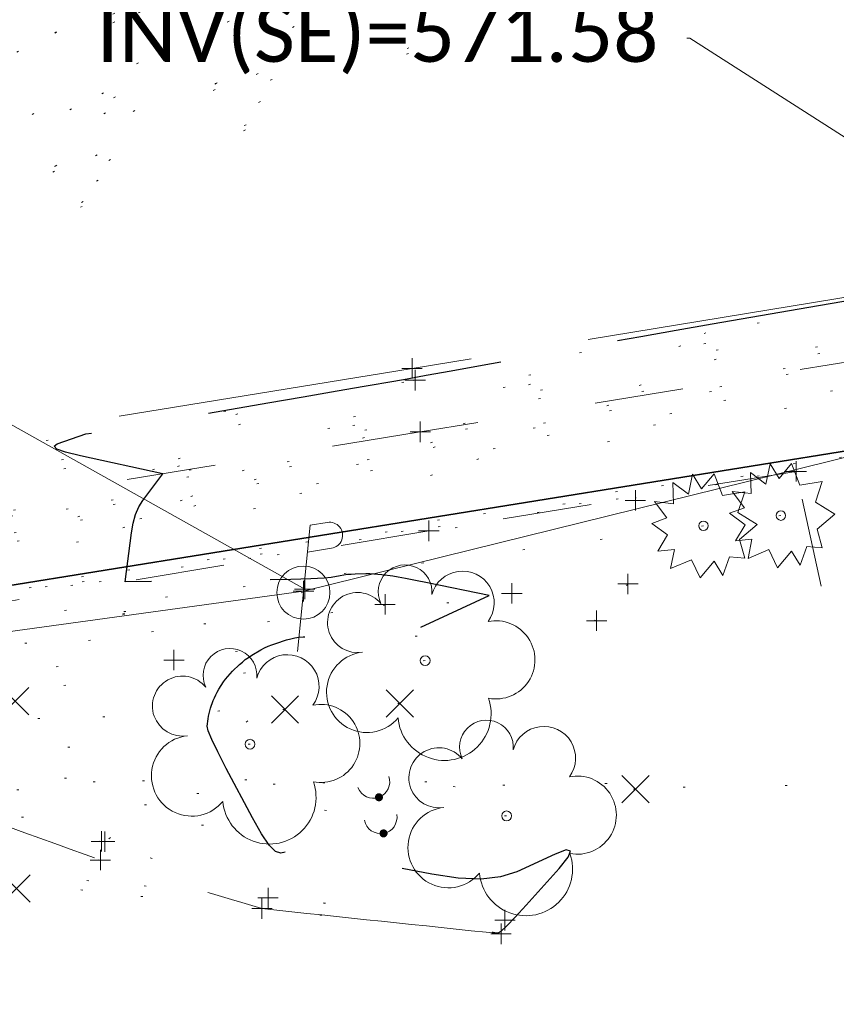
# Model space of a CAD drawing. Extents: x 413123 to 1465301, y 377724 to 504150.
# Tile 221 of 256: x 1463200 to 1463240, y 433816 to 433865. Entities that reach past the tile are written whole.
import ezdxf

# ---------------------------------------------------------------- set-up
doc = ezdxf.new("R2010")
doc.units = 0
doc.header["$MEASUREMENT"] = 0
for name, pattern in [('DGN Style 1', [8.732639, 0.01453, -8.718109]), ('DGN Style 3', [20.342255, 14.530182, -5.812073]), ('DGN Style 5', [10.171127, 4.359055, -5.812073]), ('ohcombex', [0])]:
    doc.linetypes.add(name, pattern=pattern)
for name, color, linetype, lineweight in [('DR_X_Text', 7, 'Continuous', 0), ('DT_X_Contour_Major', 132, 'DGN Style 3', 30), ('DT_X_Terrain_Ground_Line', 92, 'DGN Style 3', 13), ('PV_X_Curb', 120, 'DGN Style 1', 0), ('PV_X_EOP', 7, 'DGN Style 3', 0), ('PV_X_Walk', 120, 'DGN Style 5', 0), ('SV_X_Random_Point (Construction)', 7, 'Continuous', 0), ('UT_X_Electric_Cells', 1, 'Continuous', 0), ('UT_X_Misc_Cells', 7, 'Continuous', 0), ('UT_X_Overhead_Combined', 30, 'ohcombex', 0), ('VG_X_Cells', 3, 'Continuous', 0), ('VG_X_Flower_Bed', 3, 'DGN Style 1', 0)]:
    doc.layers.add(name, color=color, linetype=linetype, lineweight=lineweight)
for name, color, linetype, lineweight, transparency in [('SV_Observation (Construction)', 97, 'DGN Style 1', 0, 0.9), ('SV_Setup (Construction)', 4, 'Continuous', 30, 0.9), ('SV_X_Shot_Marker (Construction)', 40, 'Continuous', 0, 0.5)]:
    doc.layers.add(name, color=color, linetype=linetype, lineweight=lineweight, transparency=transparency)
doc.styles.add('X_Straight-Normal LS 0.50', font='calibril.ttf', dxfattribs={"height": 0.14})
doc.styles.add('X_Straight-Normal LS 0.50_0', font='calibril.ttf')
doc.dimstyles.new('X_Dec-0  Masked  Straight', dxfattribs={"dimtxt": 0.14, "dimasz": 0.14, "dimexe": 0.07, "dimexo": 0.07, "dimgap": 0.07, "dimtad": 1, "dimdec": 0, "dimzin": 3, "dimdsep": 46, "dimtxsty": 'X_Straight-Normal LS 0.50_0', "dimcen": 0, "dimclrd": 7, "dimclre": 7, "dimaunit": 1, "dimadec": 4, "dimazin": 2, "dimtfac": 1, "dimtdec": 0, "dimtofl": 0, "dimtmove": 1, "dimatfit": 1, "dimfxl": 1, "dimtolj": 1, "dimtzin": 3, "dimlwd": 0, "dimlwe": 0, "dimarcsym": 0})

# ---------------------------------------------------------------- blocks, each defined once
blk = doc.blocks.new('X_125')
at = {"layer": 'SV_X_Random_Point (Construction)', "color": 7, "linetype": 'Continuous', "lineweight": 0, "transparency": 33554559}
for p, q in [((-0.0333, -0.0334), (0.0333, 0.0334)), ((-0.0333, 0.0334), (0.0333, -0.0334))]:
    blk.add_line(p, q, dxfattribs=at)
blk = doc.blocks.new('SVPT_589')
at = {"layer": 'SV_X_Shot_Marker (Construction)', "transparency": 33554495}
for p, q in [((0, 0.025), (0, -0.025)), ((-0.025, 0), (0.025, 0))]:
    blk.add_line(p, q, dxfattribs=at)
blk.add_point((0, 0), dxfattribs=at)
blk = doc.blocks.new('SHRUB_45')
at = {"layer": 'VG_X_Cells', "color": 3, "linetype": 'Continuous', "lineweight": 0, "flags": 128}
blk.add_lwpolyline([(-0.0042, 0.0905), (0.026, 0.1273), (0.0468, 0.0746), (0.1013, 0.0836), (0.0844, 0.033), (0.1317, 0.0033), (0.0888, -0.0335), (0.1013, -0.0792), (0.0637, -0.0757), (0.0474, -0.1214), (0.026, -0.0868), (-0.0079, -0.1277), (-0.0293, -0.0833), (-0.0803, -0.1048), (-0.0707, -0.0577), (-0.1113, -0.0619), (-0.0877, -0.0224), (-0.1261, 0.006), (-0.0892, 0.0192), (-0.1195, 0.0593), (-0.0729, 0.0538), (-0.0744, 0.1058), (-0.0367, 0.0773), (-0.0264, 0.1266), (-0.0042, 0.0905)], dxfattribs=at)
at = {"layer": 'VG_X_Cells', "color": 3, "linetype": 'Continuous', "lineweight": 0}
blk.add_circle((0, 0), 0.0115, dxfattribs=at)
blk = doc.blocks.new('SHRUB_46')
at = {"layer": 'VG_X_Cells', "color": 3, "linetype": 'Continuous', "lineweight": 0, "flags": 128}
blk.add_lwpolyline([(-0.0042, 0.0905), (0.026, 0.1272), (0.0468, 0.0746), (0.1013, 0.0836), (0.0844, 0.033), (0.1317, 0.0032), (0.0888, -0.0335), (0.1013, -0.0792), (0.0637, -0.0758), (0.0474, -0.1214), (0.026, -0.0868), (-0.0079, -0.1277), (-0.0293, -0.0833), (-0.0803, -0.1048), (-0.0707, -0.0578), (-0.1113, -0.0619), (-0.0877, -0.0224), (-0.1261, 0.006), (-0.0892, 0.0192), (-0.1195, 0.0593), (-0.0729, 0.0538), (-0.0744, 0.1057), (-0.0367, 0.0773), (-0.0264, 0.1266), (-0.0042, 0.0905)], dxfattribs=at)
at = {"layer": 'VG_X_Cells', "color": 3, "linetype": 'Continuous', "lineweight": 0}
blk.add_circle((0, 0), 0.0115, dxfattribs=at)
blk = doc.blocks.new('SVPT_593')
at = {"layer": 'SV_X_Shot_Marker (Construction)', "transparency": 33554495}
for p, q in [((0, 0.025), (0, -0.025)), ((-0.025, 0), (0.025, 0))]:
    blk.add_line(p, q, dxfattribs=at)
blk.add_point((0, 0), dxfattribs=at)
blk = doc.blocks.new('SVPT_594')
at = {"layer": 'SV_X_Shot_Marker (Construction)', "transparency": 33554495}
for p, q in [((0, 0.025), (0, -0.025)), ((-0.025, 0), (0.025, 0))]:
    blk.add_line(p, q, dxfattribs=at)
blk.add_point((0, 0), dxfattribs=at)
blk = doc.blocks.new('SVPT_595')
at = {"layer": 'SV_X_Shot_Marker (Construction)', "transparency": 33554495}
for p, q in [((0, 0.025), (0, -0.025)), ((-0.025, 0), (0.025, 0))]:
    blk.add_line(p, q, dxfattribs=at)
blk.add_point((0, 0), dxfattribs=at)
blk = doc.blocks.new('SVPT_596')
at = {"layer": 'SV_X_Shot_Marker (Construction)', "transparency": 33554495}
for p, q in [((0, 0.025), (0, -0.025)), ((-0.025, 0), (0.025, 0))]:
    blk.add_line(p, q, dxfattribs=at)
blk.add_point((0, 0), dxfattribs=at)
blk = doc.blocks.new('SVPT_597')
at = {"layer": 'SV_X_Shot_Marker (Construction)', "transparency": 33554495}
for p, q in [((0, 0.025), (0, -0.025)), ((-0.025, 0), (0.025, 0))]:
    blk.add_line(p, q, dxfattribs=at)
blk.add_point((0, 0), dxfattribs=at)
blk = doc.blocks.new('SVPT_598')
at = {"layer": 'SV_X_Shot_Marker (Construction)', "transparency": 33554495}
for p, q in [((0, 0.025), (0, -0.025)), ((-0.025, 0), (0.025, 0))]:
    blk.add_line(p, q, dxfattribs=at)
blk.add_point((0, 0), dxfattribs=at)
blk = doc.blocks.new('SVPT_599')
at = {"layer": 'SV_X_Shot_Marker (Construction)', "transparency": 33554495}
for p, q in [((0, 0.025), (0, -0.025)), ((-0.025, 0), (0.025, 0))]:
    blk.add_line(p, q, dxfattribs=at)
blk.add_point((0, 0), dxfattribs=at)
blk = doc.blocks.new('SVPT_600')
at = {"layer": 'SV_X_Shot_Marker (Construction)', "transparency": 33554495}
for p, q in [((0, 0.025), (0, -0.025)), ((-0.025, 0), (0.025, 0))]:
    blk.add_line(p, q, dxfattribs=at)
blk.add_point((0, 0), dxfattribs=at)
blk = doc.blocks.new('X_126')
at = {"layer": 'SV_X_Random_Point (Construction)', "color": 7, "linetype": 'Continuous', "lineweight": 0, "transparency": 33554559}
for p, q in [((-0.0333, -0.0334), (0.0333, 0.0334)), ((-0.0333, 0.0334), (0.0333, -0.0334))]:
    blk.add_line(p, q, dxfattribs=at)
blk = doc.blocks.new('TREE_7')
at = {"layer": 'VG_X_Cells', "color": 3, "linetype": 'Continuous', "lineweight": 0}
blk.add_circle((0, 0), 0.012, dxfattribs=at)
for centre, radius, start, end in [((-0.0492, 0.1684), 0.0658, 354.0047, 205.9741), ((0.0913, 0.1415), 0.0776, 323.83, 165.0376), ((-0.1655, 0.0932), 0.0735, 39.0625, 279.5412), ((0.173, 0.0018), 0.0957, 259.1453, 101.4596), ((-0.1427, -0.0774), 0.0987, 96.1722, 320.5737), ((0.0473, -0.1303), 0.1142, 184.9476, 19.4572)]:
    blk.add_arc(centre, radius, start, end, dxfattribs=at)
blk = doc.blocks.new('X_127')
at = {"layer": 'SV_X_Random_Point (Construction)', "color": 7, "linetype": 'Continuous', "lineweight": 0, "transparency": 33554559}
for p, q in [((-0.0333, -0.0334), (0.0333, 0.0334)), ((-0.0333, 0.0334), (0.0333, -0.0334))]:
    blk.add_line(p, q, dxfattribs=at)
blk = doc.blocks.new('TREE_8')
at = {"layer": 'VG_X_Cells', "color": 3, "linetype": 'Continuous', "lineweight": 0}
blk.add_circle((0, 0), 0.012, dxfattribs=at)
for centre, radius, start, end in [((-0.0492, 0.1684), 0.0658, 354.0047, 205.9741), ((0.0913, 0.1415), 0.0776, 323.83, 165.0376), ((-0.1655, 0.0932), 0.0735, 39.0625, 279.5412), ((0.173, 0.0018), 0.0957, 259.1453, 101.4596), ((-0.1427, -0.0774), 0.0987, 96.1722, 320.5737), ((0.0473, -0.1303), 0.1142, 184.9476, 19.4572)]:
    blk.add_arc(centre, radius, start, end, dxfattribs=at)
blk = doc.blocks.new('TREE_9')
at = {"layer": 'VG_X_Cells', "color": 3, "linetype": 'Continuous', "lineweight": 0}
blk.add_circle((0, 0), 0.012, dxfattribs=at)
for centre, radius, start, end in [((-0.0492, 0.1684), 0.0658, 354.0047, 205.9741), ((0.0913, 0.1415), 0.0776, 323.83, 165.0376), ((-0.1655, 0.0932), 0.0735, 39.0625, 279.5412), ((0.173, 0.0018), 0.0957, 259.1453, 101.4596), ((-0.1427, -0.0774), 0.0987, 96.1722, 320.5737), ((0.0473, -0.1303), 0.1142, 184.9476, 19.4572)]:
    blk.add_arc(centre, radius, start, end, dxfattribs=at)
blk = doc.blocks.new('DM_15')
at = {"layer": 'UT_X_Misc_Cells', "linetype": 'Continuous', "lineweight": 0}
h = blk.add_hatch(color=52, dxfattribs=at)
edge = h.paths.add_edge_path()
edge.add_arc((0, 0), 0.01, 0, 360)
at = {"layer": 'UT_X_Misc_Cells', "color": 52, "linetype": 'Continuous', "lineweight": 0}
blk.add_arc((0.04, 0), 0.04, 90, 270, dxfattribs=at)
blk = doc.blocks.new('DM_16')
at = {"layer": 'UT_X_Misc_Cells', "linetype": 'Continuous', "lineweight": 0}
h = blk.add_hatch(color=52, dxfattribs=at)
edge = h.paths.add_edge_path()
edge.add_arc((0, 0), 0.01, 0, 360)
at = {"layer": 'UT_X_Misc_Cells', "color": 52, "linetype": 'Continuous', "lineweight": 0}
blk.add_arc((0.04, 0), 0.04, 90, 270, dxfattribs=at)
blk = doc.blocks.new('SVPT_601')
at = {"layer": 'SV_X_Shot_Marker (Construction)', "transparency": 33554495}
for p, q in [((0, 0.025), (0, -0.025)), ((-0.025, 0), (0.025, 0))]:
    blk.add_line(p, q, dxfattribs=at)
blk.add_point((0, 0), dxfattribs=at)
blk = doc.blocks.new('SVPT_602')
at = {"layer": 'SV_X_Shot_Marker (Construction)', "transparency": 33554495}
for p, q in [((0, 0.025), (0, -0.025)), ((-0.025, 0), (0.025, 0))]:
    blk.add_line(p, q, dxfattribs=at)
blk.add_point((0, 0), dxfattribs=at)
blk = doc.blocks.new('SVPT_603')
at = {"layer": 'SV_X_Shot_Marker (Construction)', "transparency": 33554495}
for p, q in [((0, 0.025), (0, -0.025)), ((-0.025, 0), (0.025, 0))]:
    blk.add_line(p, q, dxfattribs=at)
blk.add_point((0, 0), dxfattribs=at)
blk = doc.blocks.new('SVPT_604')
at = {"layer": 'SV_X_Shot_Marker (Construction)', "transparency": 33554495}
for p, q in [((0, 0.025), (0, -0.025)), ((-0.025, 0), (0.025, 0))]:
    blk.add_line(p, q, dxfattribs=at)
blk.add_point((0, 0), dxfattribs=at)
blk = doc.blocks.new('SVPT_605')
at = {"layer": 'SV_X_Shot_Marker (Construction)', "transparency": 33554495}
for p, q in [((0, 0.025), (0, -0.025)), ((-0.025, 0), (0.025, 0))]:
    blk.add_line(p, q, dxfattribs=at)
blk.add_point((0, 0), dxfattribs=at)
blk = doc.blocks.new('SVPT_606')
at = {"layer": 'SV_X_Shot_Marker (Construction)', "transparency": 33554495}
for p, q in [((0, 0.025), (0, -0.025)), ((-0.025, 0), (0.025, 0))]:
    blk.add_line(p, q, dxfattribs=at)
blk.add_point((0, 0), dxfattribs=at)
blk = doc.blocks.new('SVPT_607')
at = {"layer": 'SV_X_Shot_Marker (Construction)', "transparency": 33554495}
for p, q in [((0, 0.025), (0, -0.025)), ((-0.025, 0), (0.025, 0))]:
    blk.add_line(p, q, dxfattribs=at)
blk.add_point((0, 0), dxfattribs=at)
blk = doc.blocks.new('SVPT_608')
at = {"layer": 'SV_X_Shot_Marker (Construction)', "transparency": 33554495}
for p, q in [((0, 0.025), (0, -0.025)), ((-0.025, 0), (0.025, 0))]:
    blk.add_line(p, q, dxfattribs=at)
blk.add_point((0, 0), dxfattribs=at)
blk = doc.blocks.new('X_132')
at = {"layer": 'SV_X_Random_Point (Construction)', "color": 7, "linetype": 'Continuous', "lineweight": 0, "transparency": 33554559}
for p, q in [((-0.0333, -0.0334), (0.0333, 0.0334)), ((-0.0333, 0.0334), (0.0333, -0.0334))]:
    blk.add_line(p, q, dxfattribs=at)
blk = doc.blocks.new('X_133')
at = {"layer": 'SV_X_Random_Point (Construction)', "color": 7, "linetype": 'Continuous', "lineweight": 0, "transparency": 33554559}
for p, q in [((-0.0333, -0.0334), (0.0333, 0.0334)), ((-0.0333, 0.0334), (0.0333, -0.0334))]:
    blk.add_line(p, q, dxfattribs=at)
blk = doc.blocks.new('PP_17')
at = {"layer": 'UT_X_Electric_Cells', "color": 1, "linetype": 'Continuous', "lineweight": 0}
for p, q in [((0.0428, 0.16), (-0.0375, -0.14)), ((0.0428, 0.16), (0.0853, 0.16)), ((0.0258, 0.0962), (0.0853, 0.0962))]:
    blk.add_line(p, q, dxfattribs=at)
blk.add_circle((0, 0), 0.065, dxfattribs=at)
at = {"layer": 'UT_X_Electric_Cells', "color": 1, "linetype": 'Continuous', "lineweight": 0, "extrusion": (0, 0, -1)}
blk.add_arc((-0.086, 0.1281), 0.0319, 88.8767, 271.1233, dxfattribs=at)
blk = doc.blocks.new('SVPT_619')
at = {"layer": 'SV_X_Shot_Marker (Construction)', "transparency": 33554495}
for p, q in [((0, 0.025), (0, -0.025)), ((-0.025, 0), (0.025, 0))]:
    blk.add_line(p, q, dxfattribs=at)
blk.add_point((0, 0), dxfattribs=at)
blk = doc.blocks.new('SVPT_620')
at = {"layer": 'SV_X_Shot_Marker (Construction)', "transparency": 33554495}
for p, q in [((0, 0.025), (0, -0.025)), ((-0.025, 0), (0.025, 0))]:
    blk.add_line(p, q, dxfattribs=at)
blk.add_point((0, 0), dxfattribs=at)
blk = doc.blocks.new('SVPT_621')
at = {"layer": 'SV_X_Shot_Marker (Construction)', "transparency": 33554495}
for p, q in [((0, 0.025), (0, -0.025)), ((-0.025, 0), (0.025, 0))]:
    blk.add_line(p, q, dxfattribs=at)
blk.add_point((0, 0), dxfattribs=at)
blk = doc.blocks.new('SVPT_622')
at = {"layer": 'SV_X_Shot_Marker (Construction)', "transparency": 33554495}
for p, q in [((0, 0.025), (0, -0.025)), ((-0.025, 0), (0.025, 0))]:
    blk.add_line(p, q, dxfattribs=at)
blk.add_point((0, 0), dxfattribs=at)
blk = doc.blocks.new('SVPT_623')
at = {"layer": 'SV_X_Shot_Marker (Construction)', "transparency": 33554495}
for p, q in [((0, 0.025), (0, -0.025)), ((-0.025, 0), (0.025, 0))]:
    blk.add_line(p, q, dxfattribs=at)
blk.add_point((0, 0), dxfattribs=at)
blk = doc.blocks.new('SVPT_624')
at = {"layer": 'SV_X_Shot_Marker (Construction)', "transparency": 33554495}
for p, q in [((0, 0.025), (0, -0.025)), ((-0.025, 0), (0.025, 0))]:
    blk.add_line(p, q, dxfattribs=at)
blk.add_point((0, 0), dxfattribs=at)
blk = doc.blocks.new('*U5554', base_point=(1463158.719, 433438.251, 579.585))
at = {"layer": 'DT_X_Contour_Major', "elevation": 575, "flags": 128}
blk.add_lwpolyline([(1463223.445, 433819.884), (1463223.195, 433819.928), (1463223.158, 433819.935), (1463223.153, 433819.94), (1463223.182, 433819.941), (1463223.243, 433819.938), (1463223.45, 433819.927), (1463223.594, 433820.008), (1463223.87, 433820.258), (1463224.278, 433820.68), (1463224.818, 433821.271), (1463226.435, 433823.074), (1463226.877, 433823.625), (1463226.992, 433823.925), (1463226.778, 433823.976), (1463226.237, 433823.775), (1463224.356, 433822.908), (1463223.568, 433822.656), (1463222.613, 433822.552), (1463221.491, 433822.595), (1463220.204, 433822.786), (1463216.547, 433823.492), (1463215.321, 433823.718), (1463214.384, 433823.867), (1463213.735, 433823.94), (1463213.376, 433823.936), (1463212.804, 433823.822), (1463212.556, 433823.898), (1463212.243, 433824.212), (1463211.863, 433824.762), (1463211.417, 433825.55), (1463210.141, 433827.967), (1463209.724, 433828.777), (1463209.43, 433829.392), (1463209.259, 433829.814), (1463209.212, 433830.042), (1463209.249, 433830.39), (1463209.268, 433830.522), (1463209.295, 433830.655), (1463209.33, 433830.79), (1463209.375, 433830.927), (1463209.504, 433831.293), (1463209.557, 433831.431), (1463209.62, 433831.568), (1463209.693, 433831.704), (1463209.776, 433831.841), (1463210.011, 433832.204), (1463210.104, 433832.339), (1463210.208, 433832.471), (1463210.322, 433832.6), (1463210.446, 433832.726), (1463210.792, 433833.058), (1463210.926, 433833.179), (1463211.07, 433833.294), (1463211.224, 433833.403), (1463211.387, 433833.506), (1463211.836, 433833.771), (1463212.008, 433833.866), (1463212.187, 433833.951), (1463212.373, 433834.027), (1463212.567, 433834.093), (1463213.092, 433834.257), (1463213.291, 433834.313), (1463213.492, 433834.356), (1463213.697, 433834.388), (1463213.904, 433834.408), (1463214.462, 433834.445), (1463214.682, 433834.456), (1463214.924, 433834.462), (1463215.188, 433834.463), (1463215.474, 433834.458), (1463216.266, 433834.438), (1463216.551, 433834.427), (1463216.81, 433834.409), (1463217.046, 433834.384), (1463217.256, 433834.352), (1463217.784, 433834.259), (1463218.048, 433834.27), (1463218.443, 433834.375), (1463218.97, 433834.573), (1463219.628, 433834.864), (1463223.007, 433836.44), (1463219.99, 433837.057), (1463219.399, 433837.176), (1463218.919, 433837.269), (1463218.55, 433837.335), (1463218.293, 433837.375), (1463217.755, 433837.445), (1463217.554, 433837.468), (1463217.355, 433837.483), (1463217.158, 433837.49), (1463216.963, 433837.489), (1463216.443, 433837.478), (1463216.252, 433837.47), (1463216.067, 433837.455), (1463215.889, 433837.432), (1463215.717, 433837.402), (1463215.267, 433837.313), (1463214.937, 433837.28), (1463214.283, 433837.251), (1463213.306, 433837.225), (1463212.006, 433837.203), (1463205.183, 433837.103), (1463205.494, 433839.496), (1463205.578, 433839.98), (1463205.7, 433840.406), (1463205.857, 433840.773), (1463206.051, 433841.083), (1463207.042, 433842.393), (1463202.996, 433843.273), (1463202.275, 433843.451), (1463201.846, 433843.607), (1463201.709, 433843.743), (1463201.864, 433843.858), (1463203.268, 433844.342), (1463212.17, 433845.866), (1463213.902, 433846.163), (1463215.283, 433846.401), (1463216.314, 433846.579), (1463216.994, 433846.697), (1463218.34, 433846.934), (1463218.989, 433847.049), (1463219.925, 433847.217), (1463221.148, 433847.438), (1463222.659, 433847.713), (1463227.07, 433848.514), (1463228.739, 433848.816), (1463230.438, 433849.119), (1463232.167, 433849.425), (1463233.925, 433849.732), (1463238.653, 433850.553), (1463240.273, 433850.835), (1463241.589, 433851.065), (1463242.599, 433851.243), (1463243.304, 433851.369), (1463244.776, 433851.635), (1463245.379, 433851.745), (1463246.082, 433851.874), (1463246.885, 433852.023), (1463247.789, 433852.191), (1463252.241, 433853.024)], dxfattribs=at)

msp = doc.modelspace()

# ---------------------------------------------------------------- linework, layer by layer
at = {"layer": 'PV_X_Curb'}
for points, knots in [([(1463314.511, 433862.794, 576.273), (1463311.917, 433862.374, 576.259), (1463309.322, 433861.954, 576.245), (1463306.727, 433861.534, 576.23), (1463298.588, 433860.191, 576.135), (1463290.449, 433858.847, 576.04), (1463282.31, 433857.504, 575.945), (1463274.854, 433856.253, 575.838), (1463267.398, 433855.001, 575.731), (1463259.943, 433853.75, 575.623), (1463254.029, 433852.758, 575.548), (1463248.115, 433851.766, 575.472), (1463242.201, 433850.774, 575.396), (1463234.596, 433849.509, 575.301), (1463226.99, 433848.244, 575.207), (1463219.385, 433846.979, 575.112), (1463212.334, 433845.825, 575.063), (1463205.284, 433844.672, 575.014), (1463198.234, 433843.519, 574.965), (1463191.172, 433842.354, 574.921), (1463184.11, 433841.189, 574.878), (1463177.048, 433840.024, 574.834), (1463168.901, 433838.681, 574.794), (1463160.755, 433837.338, 574.754), (1463152.608, 433835.995, 574.714), (1463145.067, 433834.742, 574.673), (1463137.527, 433833.488, 574.632), (1463129.986, 433832.235, 574.591), (1463128.326, 433831.983, 574.572), (1463126.665, 433831.732, 574.552), (1463125.005, 433831.48, 574.533), (1463122.694, 433831.156, 574.393), (1463120.383, 433830.832, 574.254), (1463118.072, 433830.507, 574.114), (1463109.924, 433829.224, 574.068), (1463101.776, 433827.941, 574.022), (1463093.628, 433826.658, 573.976), (1463084.91, 433825.271, 573.918), (1463076.191, 433823.884, 573.86), (1463067.473, 433822.497, 573.802), (1463061.601, 433821.527, 573.773), (1463055.73, 433820.558, 573.744), (1463049.858, 433819.588, 573.715), (1463040.359, 433818.084, 573.681), (1463030.86, 433816.58, 573.647), (1463021.361, 433815.076, 573.613), (1463017.914, 433814.544, 573.604), (1463014.466, 433814.013, 573.595), (1463011.018, 433813.481, 573.586), (1463009.398, 433813.189, 573.703), (1463007.778, 433812.896, 573.82), (1463006.158, 433812.604, 573.936), (1462999.188, 433811.534, 573.913), (1462992.218, 433810.465, 573.89), (1462985.248, 433809.395, 573.866), (1462977.089, 433808.132, 573.841), (1462968.93, 433806.868, 573.816), (1462960.771, 433805.605, 573.791), (1462957.691, 433805.1, 573.793), (1462954.611, 433804.595, 573.795), (1462951.532, 433804.09, 573.796), (1462949.879, 433803.802, 573.648), (1462948.226, 433803.514, 573.501), (1462946.573, 433803.227, 573.353), (1462945.284, 433802.904, 573.333), (1462943.995, 433802.582, 573.313), (1462942.706, 433802.259, 573.293), (1462941.766, 433802.024, 573.278), (1462939.868, 433800.855, 573.224), (1462937.326, 433798.115, 573.134), (1462933.778, 433791.828, 574.138), (1462930.911, 433785.514, 574.931), (1462932.265, 433780.89, 573.618), (1462932.372, 433780.523, 573.514), (1462932.479, 433780.156, 573.41), (1462932.587, 433779.789, 573.306)], [0, 0, 0, 0, 0.041667, 0.041667, 0.041667, 0.083333, 0.083333, 0.083333, 0.125, 0.125, 0.125, 0.166667, 0.166667, 0.166667, 0.208333, 0.208333, 0.208333, 0.25, 0.25, 0.25, 0.291667, 0.291667, 0.291667, 0.333333, 0.333333, 0.333333, 0.375, 0.375, 0.375, 0.416667, 0.416667, 0.416667, 0.458333, 0.458333, 0.458333, 0.5, 0.5, 0.5, 0.541667, 0.541667, 0.541667, 0.583333, 0.583333, 0.583333, 0.625, 0.625, 0.625, 0.666667, 0.666667, 0.666667, 0.708333, 0.708333, 0.708333, 0.75, 0.75, 0.75, 0.791667, 0.791667, 0.791667, 0.833333, 0.833333, 0.833333, 0.875, 0.875, 0.875, 0.916667, 0.916667, 0.916667, 0.921384, 0.927711, 0.935073, 0.958333, 0.958333, 0.958333, 1, 1, 1, 1]), ([(1463223.78, 433820.538, 574.945), (1463219.915, 433820.902, 574.932), (1463216.05, 433821.266, 574.919), (1463212.186, 433821.63, 574.905), (1463209.468, 433822.553, 574.805), (1463206.75, 433823.475, 574.705), (1463204.033, 433824.397, 574.605), (1463200.112, 433825.816, 574.6), (1463196.192, 433827.235, 574.596), (1463192.271, 433828.654, 574.591), (1463185.269, 433829.212, 574.552), (1463172.366, 433828.439, 574.549), (1463154.471, 433823.399, 574.445), (1463141.507, 433814.044, 574.961), (1463137.318, 433805.993, 574.815), (1463136.03, 433802.262, 574.724)], [0, 0, 0, 0, 0.25, 0.25, 0.25, 0.5, 0.5, 0.5, 0.75, 0.75, 0.75, 0.827313, 0.896853, 0.957523, 1, 1, 1, 1])]:
    msp.add_open_spline(points, degree=3, knots=knots, dxfattribs=at)
at = {"layer": 'PV_X_EOP'}
msp.add_polyline3d([(1463306.529, 433862.042, 575.698), (1463282.153, 433857.988, 575.417), (1463260.003, 433854.331, 575.126), (1463242.198, 433851.333, 574.837), (1463219.234, 433847.553, 574.627), (1463198.209, 433844.119, 574.415), (1463176.954, 433840.549, 574.302), (1463152.428, 433836.491, 574.224), (1463129.921, 433832.795, 574.035), (1463124.996, 433832.001, 574.006), (1463117.86, 433830.906, 573.955), (1463093.646, 433827.15, 573.852), (1463067.38, 433822.912, 573.686), (1463049.723, 433820.11, 573.633), (1463021.586, 433815.648, 573.529), (1463005.904, 433813.172, 573.522), (1462974.596, 433808.259, 573.351), (1462961.028, 433806.106, 573.31), (1462949.261, 433804.283, 573.326), (1462949.173, 433805.031, 573.321)], dxfattribs=at)
msp.add_open_spline([(1463223.592, 433819.869, 575.004), (1463219.689, 433820.28, 574.888), (1463215.786, 433820.691, 574.772), (1463211.883, 433821.103, 574.656), (1463209.248, 433821.897, 574.637), (1463206.613, 433822.691, 574.617), (1463203.978, 433823.485, 574.598), (1463200.025, 433824.909, 574.59), (1463196.072, 433826.333, 574.583), (1463192.12, 433827.757, 574.575), (1463185.209, 433828.37, 574.554), (1463172.47, 433827.689, 574.55), (1463154.829, 433822.677, 574.471), (1463142.054, 433813.464, 574.742), (1463137.953, 433805.535, 574.738), (1463136.696, 433801.867, 574.728)], degree=3, knots=[0, 0, 0, 0, 0.25, 0.25, 0.25, 0.5, 0.5, 0.5, 0.75, 0.75, 0.75, 0.827389, 0.897067, 0.957678, 1, 1, 1, 1], dxfattribs=at)
at = {"layer": 'PV_X_Walk'}
for points in [[(1463306.882, 433858.682, 576.34), (1463283.102, 433854.827, 576.075), (1463260.537, 433851.176, 575.764), (1463242.528, 433848.2, 575.589), (1463219.637, 433844.446, 575.212), (1463198.393, 433840.983, 574.854), (1463177.424, 433837.468, 574.792), (1463152.987, 433833.469, 574.59), (1463130.894, 433829.782, 574.506), (1463125.256, 433829.01, 574.482), (1463125.026, 433831.483, 574.531)], [(1463241.414, 433826.946, 575.632), (1463238.035, 433842.512, 575.596), (1463220.056, 433839.6, 575.291), (1463199.11, 433836.083, 574.881), (1463177.508, 433832.568, 574.855), (1463153.417, 433828.529, 574.636), (1463131.462, 433824.932, 574.574), (1463126.3, 433824.104, 574.541), (1463119.211, 433822.979, 574.301), (1463119.104, 433824.23, 574.277), (1463094.567, 433820.357, 574.07), (1463068.161, 433816.196, 573.972), (1463050.421, 433813.396, 573.92), (1463022.7, 433809.187, 573.81), (1463008.527, 433806.883, 574.058), (1462985.992, 433803.611, 573.984), (1462961.515, 433800.148, 573.928), (1462942.208, 433797.305, 573.378), (1462935.366, 433794.576, 573.707)]]:
    msp.add_polyline3d(points, dxfattribs=at)
at = {"layer": 'SV_Observation (Construction)', "transparency": 33554434}
for p, q in [((1463295.129, 433919.435, 576.336), (1463144.66, 433828.08, 574.66)), ((1463302.763, 433915.964, 576.354), (1463144.66, 433828.08, 574.66)), ((1463297.469, 433910.107, 576.373), (1463144.66, 433828.08, 574.66)), ((1463284.992, 433908.061, 576.315), (1463144.66, 433828.08, 574.66)), ((1463273.86, 433906.546, 576.239), (1463144.66, 433828.08, 574.66)), ((1463273.858, 433906.543, 576.241), (1463144.66, 433828.08, 574.66)), ((1463298.249, 433905.774, 576.211), (1463144.66, 433828.08, 574.66)), ((1463282.118, 433903.087, 576.203), (1463144.66, 433828.08, 574.66)), ((1463299.099, 433902.913, 576.348), (1463144.66, 433828.08, 574.66)), ((1463502.075, 433902.139, 578.695), (1463144.66, 433828.08, 574.66)), ((1463274.998, 433901.444, 576.011), (1463144.66, 433828.08, 574.66)), ((1463298.806, 433900.935, 576.124), (1463144.66, 433828.08, 574.66)), ((1463298.893, 433900.423, 575.658), (1463144.66, 433828.08, 574.66)), ((1463273.541, 433899.516, 575.794), (1463144.66, 433828.08, 574.66)), ((1463280.256, 433897.853, 575.956), (1463144.66, 433828.08, 574.66)), ((1463280.242, 433897.81, 575.954), (1463144.66, 433828.08, 574.66)), ((1463249.823, 433897.48, 575.771), (1463144.66, 433828.08, 574.66)), ((1463280.282, 433897.28, 575.537), (1463144.66, 433828.08, 574.66)), ((1463275.898, 433897.141, 575.509), (1463144.66, 433828.08, 574.66)), ((1463283.46, 433897, 575.447), (1463144.66, 433828.08, 574.66)), ((1463252.124, 433896.105, 575.612), (1463144.66, 433828.08, 574.66)), ((1463251.184, 433892.935, 575.311), (1463144.66, 433828.08, 574.66)), ((1463249.764, 433892.632, 575.652), (1463144.66, 433828.08, 574.66)), ((1463251.246, 433892.326, 575.243), (1463144.66, 433828.08, 574.66)), ((1463246.614, 433892.207, 575.655), (1463144.66, 433828.08, 574.66)), ((1463246.622, 433892.17, 575.655), (1463144.66, 433828.08, 574.66)), ((1463144.67, 433828.081, 574.668), (1463476.482, 433881.547, 578.84)), ((1463318.455, 433862.456, 576.276), (1463144.66, 433828.08, 574.66)), ((1463306.529, 433862.042, 575.698), (1463144.66, 433828.08, 574.66)), ((1463306.727, 433861.534, 576.23), (1463144.66, 433828.08, 574.66)), ((1463306.882, 433858.682, 576.34), (1463144.66, 433828.08, 574.66)), ((1463282.153, 433857.988, 575.417), (1463144.66, 433828.08, 574.66)), ((1463282.31, 433857.504, 575.945), (1463144.66, 433828.08, 574.66)), ((1463283.102, 433854.827, 576.075), (1463144.66, 433828.08, 574.66)), ((1463260.003, 433854.331, 575.126), (1463144.66, 433828.08, 574.66)), ((1463307.662, 433853.971, 576.503), (1463144.66, 433828.08, 574.66)), ((1463259.943, 433853.75, 575.623), (1463144.66, 433828.08, 574.66)), ((1463249.552, 433852.684, 574.833), (1463144.66, 433828.08, 574.66)), ((1463242.198, 433851.333, 574.837), (1463144.66, 433828.08, 574.66)), ((1463260.537, 433851.176, 575.764), (1463144.66, 433828.08, 574.66)), ((1463242.201, 433850.774, 575.396), (1463144.66, 433828.08, 574.66)), ((1463283.803, 433850.092, 576.173), (1463144.66, 433828.08, 574.66)), ((1463242.528, 433848.2, 575.589), (1463144.66, 433828.08, 574.66)), ((1463219.234, 433847.553, 574.627), (1463144.66, 433828.08, 574.66)), ((1463219.385, 433846.979, 575.112), (1463144.66, 433828.08, 574.66)), ((1463261.568, 433846.37, 575.887), (1463144.66, 433828.08, 574.66)), ((1463219.637, 433844.446, 575.212), (1463144.66, 433828.08, 574.66)), ((1463244.942, 433843.639, 575.664), (1463144.66, 433828.08, 574.66)), ((1463242.892, 433843.204, 575.679), (1463144.66, 433828.08, 574.66)), ((1463238.035, 433842.512, 575.596), (1463144.66, 433828.08, 574.66)), ((1463230.165, 433841.094, 575.321), (1463144.66, 433828.08, 574.66)), ((1463230.165, 433841.094, 575.321), (1463144.66, 433828.08, 574.66)), ((1463237.285, 433840.345, 575.602), (1463144.66, 433828.08, 574.66)), ((1463233.492, 433839.846, 575.324), (1463144.66, 433828.08, 574.66)), ((1463220.056, 433839.6, 575.291), (1463144.66, 433828.08, 574.66)), ((1463229.8, 433837, 575.244), (1463144.66, 433828.08, 574.66)), ((1463213.977, 433836.753, 575.05), (1463144.66, 433828.08, 574.66)), ((1463213.921, 433836.648, 574.956), (1463144.66, 433828.08, 574.66)), ((1463213.912, 433836.578, 574.977), (1463144.66, 433828.08, 574.66)), ((1463224.118, 433836.536, 575.037), (1463144.66, 433828.08, 574.66)), ((1463217.909, 433836.002, 574.832), (1463144.66, 433828.08, 574.66)), ((1463228.264, 433835.198, 575.054), (1463144.66, 433828.08, 574.66)), ((1463207.58, 433833.276, 574.747), (1463144.66, 433828.08, 574.66)), ((1463219.875, 433833.248, 575.442), (1463144.66, 433828.08, 574.66)), ((1463218.634, 433831.147, 575.282), (1463144.66, 433828.08, 574.66)), ((1463213.013, 433830.858, 575.32), (1463144.66, 433828.08, 574.66)), ((1463211.304, 433829.155, 575.388), (1463144.66, 433828.08, 574.66)), ((1463246.411, 433827.05, 575.599), (1463144.66, 433828.08, 574.66)), ((1463241.414, 433826.946, 575.632), (1463144.66, 433828.08, 574.66)), ((1463230.168, 433826.96, 575.036), (1463144.66, 433828.08, 574.66)), ((1463204.189, 433824.384, 574.514), (1463144.66, 433828.08, 574.66)), ((1463223.859, 433825.645, 575.354), (1463144.66, 433828.08, 574.66)), ((1463217.612, 433826.555, 574.945), (1463144.66, 433828.08, 574.66)), ((1463217.837, 433824.786, 574.739), (1463144.66, 433828.08, 574.66)), ((1463223.78, 433820.538, 574.945), (1463144.66, 433828.08, 574.66)), ((1463223.78, 433820.538, 574.945), (1463144.66, 433828.08, 574.66)), ((1463223.592, 433819.869, 575.004), (1463144.66, 433828.08, 574.66)), ((1463223.592, 433819.869, 575.004), (1463144.66, 433828.08, 574.66)), ((1463212.186, 433821.63, 574.905), (1463144.66, 433828.08, 574.66)), ((1463211.883, 433821.103, 574.656), (1463144.66, 433828.08, 574.66)), ((1463203.978, 433823.485, 574.598), (1463144.66, 433828.08, 574.66)), ((1463204.033, 433824.397, 574.605), (1463144.66, 433828.08, 574.66))]:
    msp.add_line(p, q, dxfattribs=at)
at = {"layer": 'SV_Setup (Construction)', "transparency": 33554434}
for p, q in [((1463144.66, 433828.08, 574.66), (1463476.482, 433881.547, 578.84)), ((1463476.482, 433881.547, 578.84), (1463144.66, 433828.08, 574.66)), ((1463476.482, 433881.547, 578.84), (1463144.66, 433828.08, 574.66))]:
    msp.add_line(p, q, dxfattribs=at)
at = {"layer": 'UT_X_Overhead_Combined', "extrusion": (-0.002484, 0.001393, 0.999996), "elevation": -2455.058, "flags": 128}
msp.add_lwpolyline([(1463123.902, 433889.37), (1463210.891, 433840.593)], dxfattribs=at)
at = {"layer": 'UT_X_Overhead_Combined'}
msp.add_polyline3d([(1462695.019, 433769.005, 574.747), (1462799.899, 433775.031, 578.096), (1462943.962, 433795.508, 583.08), (1463122.565, 433824.113, 574.438), (1463213.921, 433836.648, 574.956), (1463318.455, 433862.456, 576.276)], dxfattribs=at)
at = {"layer": 'VG_X_Flower_Bed'}
msp.add_polyline3d([(1463230.178, 433841.239, 575.324), (1463229.8, 433837, 575.244), (1463228.264, 433835.198, 575.054), (1463224.118, 433836.536, 575.037), (1463217.909, 433836.002, 574.832), (1463204.193, 433824.343, 574.513)], dxfattribs=at)

# ---------------------------------------------------------------- block references
at = {"layer": 'DT_X_Terrain_Ground_Line'}
msp.add_blockref('*U5554', (1463158.719, 433438.251, 579.585), dxfattribs=at)
at = {"layer": 'SV_X_Random_Point (Construction)', "color": 7, "linetype": 'Continuous', "lineweight": 0, "transparency": 33554559, "xscale": 20, "yscale": 20, "zscale": 20}
for name, p in [('X_133', (1463199.807, 433831.264, 574.718)), ('X_127', (1463218.634, 433831.147, 575.282)), ('X_126', (1463213.013, 433830.858, 575.32)), ('X_125', (1463230.168, 433826.96, 575.036)), ('X_132', (1463199.874, 433822.092, 574.575))]:
    msp.add_blockref(name, p, dxfattribs=at)
at = {"layer": 'SV_X_Shot_Marker (Construction)', "transparency": 33554495, "xscale": 20, "yscale": 20, "zscale": 20}
for name, p in [('SVPT_624', (1463219.234, 433847.553, 574.627)), ('SVPT_623', (1463219.385, 433846.979, 575.112)), ('SVPT_622', (1463219.637, 433844.446, 575.212)), ('SVPT_589', (1463238.035, 433842.512, 575.596)), ('SVPT_593', (1463230.165, 433841.094, 575.321)), ('SVPT_594', (1463230.165, 433841.094, 575.321)), ('SVPT_621', (1463220.056, 433839.6, 575.291)), ('SVPT_619', (1463213.921, 433836.648, 574.956)), ('SVPT_620', (1463213.977, 433836.753, 575.05)), ('SVPT_595', (1463229.8, 433837, 575.244)), ('SVPT_597', (1463224.118, 433836.536, 575.037)), ('SVPT_598', (1463217.909, 433836.002, 574.832)), ('SVPT_596', (1463228.264, 433835.198, 575.054)), ('SVPT_599', (1463207.58, 433833.276, 574.747)), ('SVPT_608', (1463204.033, 433824.397, 574.605)), ('SVPT_600', (1463204.189, 433824.384, 574.514)), ('SVPT_607', (1463203.978, 433823.485, 574.598)), ('SVPT_605', (1463212.186, 433821.63, 574.905)), ('SVPT_606', (1463211.883, 433821.103, 574.656)), ('SVPT_601', (1463223.78, 433820.538, 574.945)), ('SVPT_602', (1463223.78, 433820.538, 574.945)), ('SVPT_603', (1463223.592, 433819.869, 575.004)), ('SVPT_604', (1463223.592, 433819.869, 575.004))]:
    msp.add_blockref(name, p, dxfattribs=at)
at = {"layer": 'UT_X_Electric_Cells', "color": 1, "linetype": 'Continuous', "lineweight": 0, "xscale": 20, "yscale": 20, "zscale": 20, "rotation": 9.251083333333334}
msp.add_blockref('PP_17', (1463213.912, 433836.578, 574.977), dxfattribs=at)
at = {"layer": 'UT_X_Misc_Cells', "color": 52, "linetype": 'Continuous', "lineweight": 0}
for name, p, xscale, yscale, zscale, rotation in [('DM_15', (1463217.612, 433826.555, 574.945), 19.99999999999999, 19.99999999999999, 19.99999999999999, 110), ('DM_16', (1463217.837, 433824.786, 574.739), 20, 20, 20, 100)]:
    msp.add_blockref(name, p, dxfattribs=dict(at, xscale=xscale, yscale=yscale, zscale=zscale, rotation=rotation))
at = {"layer": 'VG_X_Cells', "color": 3, "linetype": 'Continuous', "lineweight": 0, "xscale": 20, "yscale": 20, "zscale": 20}
for name, p in [('SHRUB_45', (1463237.285, 433840.345, 575.602)), ('SHRUB_46', (1463233.492, 433839.846, 575.324)), ('TREE_8', (1463219.875, 433833.248, 575.442)), ('TREE_7', (1463211.304, 433829.155, 575.388)), ('TREE_9', (1463223.859, 433825.645, 575.354))]:
    msp.add_blockref(name, p, dxfattribs=at)

# ---------------------------------------------------------------- texts
at = {"layer": 'DR_X_Text', "insert": (1463231.29, 433877.96), "char_height": 2.79999, "attachment_point": 3, "line_spacing_factor": 0.9, "style": 'X_Straight-Normal LS 0.50'}
msp.add_mtext('INLET\\PGRATE=574.83\\PINV(N)=571.63\\PINV(SE)=571.58', dxfattribs=at)

# ---------------------------------------------------------------- leaders
at = {"layer": 'DR_X_Text', "color": 7, "linetype": 'Continuous', "lineweight": 0, "annotation_type": 0, "has_hookline": 1, "hookline_direction": 1, "text_width": 26.966}
msp.add_leader([(1463245.606, 433855.544), (1463232.83, 433863.719), (1463232.69, 433863.719)], dimstyle='X_Dec-0  Masked  Straight', override={"dimscale": 0, "dimtxt": 0.14, "dimasz": 0.14, "dimtad": 0}, dxfattribs=at)

doc.saveas('drawing.dxf')
